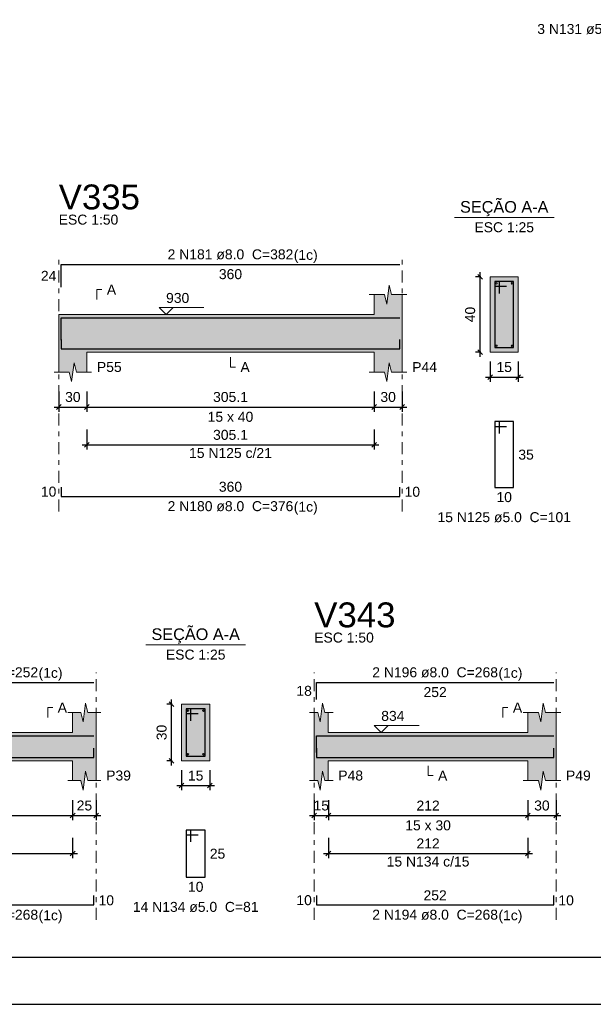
# Model space of a CAD drawing. Header units: millimetres. Extents: x 0 to 119, y 0 to 84.
# Tile 5 of 30: x 32 to 44, y 0 to 21. Entities that reach past the tile are written whole.
import ezdxf

# ---------------------------------------------------------------- set-up
doc = ezdxf.new("R2010")
doc.units = ezdxf.units.MM
doc.header["$MEASUREMENT"] = 0
doc.linetypes.add('DASHDOT', pattern=[2.54, 1.27, -0.635, 0, -0.635])
doc.linetypes.add('NULL', pattern=[0])
doc.layers.get('0').update_dxf_attribs({"lineweight": 18})
for name, color, linetype, lineweight in [('Descrição da armadura', 7, 'Continuous', 0), ('DT-Barras na forma', 2, 'Continuous', 30), ('DT-Barras no corte', 5, 'Continuous', 5), ('DT-Barras rebatidas', 2, 'Continuous', 30), ('DT-Cotas', 9, 'Continuous', 5), ('DT-Forma', 5, 'Continuous', 5), ('DT-Hachura forma vigas', 254, 'Continuous', 5), ('DT-Hachura seção vigas', 254, 'Continuous', 5), ('DT-Pontilhado', 9, 'DASHDOT', 5), ('DT-Textos', 7, 'Continuous', 5), ('DT-Título', 3, 'Continuous', 20), ('Textos armaduras', 7, 'Continuous', 0)]:
    doc.layers.add(name, color=color, linetype=linetype, lineweight=lineweight)
doc.layers.add('SEDUC_MARF', color=1, linetype='Continuous')
doc.layers.add('SEDUC_MARGG', color=7, linetype='Continuous')
doc.styles.add('Arial', font='txt')
doc.dimstyles.new('UM_25.000000', dxfattribs={"dimtxt": 0.18, "dimasz": 0.1, "dimexe": 0.1, "dimexo": 0.2, "dimgap": 0, "dimtad": 1, "dimtih": 1, "dimtoh": 1, "dimdec": 1, "dimlfac": 25, "dimzin": 0, "dimdsep": 46, "dimtxsty": 'Standard', "dimcen": 0.09, "dimdle": 0.1, "dimadec": 1, "dimazin": 2, "dimtfac": 1, "dimtdec": 4, "dimtofl": 0, "dimtmove": 0, "dimatfit": 3, "dimfxl": 1, "dimtolj": 1, "dimarcsym": 0})
doc.dimstyles.new('UM_50.000000', dxfattribs={"dimtxt": 0.18, "dimasz": 0.1, "dimexe": 0.1, "dimexo": 0.2, "dimgap": 0, "dimtad": 1, "dimtih": 1, "dimtoh": 1, "dimdec": 1, "dimlfac": 50, "dimzin": 0, "dimdsep": 46, "dimtxsty": 'Standard', "dimcen": 0.09, "dimdle": 0.1, "dimadec": 1, "dimazin": 2, "dimtfac": 1, "dimtdec": 4, "dimtofl": 0, "dimtmove": 0, "dimatfit": 3, "dimfxl": 1, "dimtolj": 1, "dimarcsym": 0})

# ---------------------------------------------------------------- blocks, each defined once
blk = doc.blocks.new('_Oblique')
at = {"color": 0, "linetype": 'ByBlock', "lineweight": -2}
blk.add_line((-0.5, -0.5), (0.5, 0.5), dxfattribs=at)
blk = doc.blocks.new('*D314')
at = {"layer": 'Defpoints', "color": 0}
for p in [(32.749, 13.225), (33.349, 13.225), (33.349, 12.695)]:
    blk.add_point(p, dxfattribs=at)
at = {"layer": 'DT-Cotas', "color": 0, "lineweight": -2}
for p, q in [((32.749, 13.025), (32.749, 12.595)), ((33.349, 13.025), (33.349, 12.595)), ((32.649, 12.695), (33.449, 12.695))]:
    blk.add_line(p, q, dxfattribs=at)
at = {"layer": 'DT-Cotas', "color": 0, "lineweight": -2, "xscale": 0.1, "yscale": 0.1, "zscale": 0.1, "rotation": 180}
blk.add_blockref('_Oblique', (32.749, 12.695), dxfattribs=at)
at = {"layer": 'DT-Cotas', "color": 0, "lineweight": -2, "xscale": 0.1, "yscale": 0.1, "zscale": 0.1}
blk.add_blockref('_Oblique', (33.349, 12.695), dxfattribs=at)
at = {"layer": 'DT-Cotas', "color": 7, "insert": (33.049, 12.907), "char_height": 0.2118, "attachment_point": 5, "rotation": 0.0057, "style": 'Arial'}
blk.add_mtext('\\A1;30', dxfattribs=at)
blk = doc.blocks.new('*D315')
at = {"layer": 'Defpoints', "color": 0}
for p in [(33.349, 13.225), (39.451, 13.225), (39.451, 12.695)]:
    blk.add_point(p, dxfattribs=at)
at = {"layer": 'DT-Cotas', "color": 0, "lineweight": -2}
for p, q in [((33.349, 13.025), (33.349, 12.595)), ((39.451, 13.025), (39.451, 12.595)), ((33.249, 12.695), (39.551, 12.695))]:
    blk.add_line(p, q, dxfattribs=at)
at = {"layer": 'DT-Cotas', "color": 0, "lineweight": -2, "xscale": 0.1, "yscale": 0.1, "zscale": 0.1, "rotation": 180}
blk.add_blockref('_Oblique', (33.349, 12.695), dxfattribs=at)
at = {"layer": 'DT-Cotas', "color": 0, "lineweight": -2, "xscale": 0.1, "yscale": 0.1, "zscale": 0.1}
blk.add_blockref('_Oblique', (39.451, 12.695), dxfattribs=at)
at = {"layer": 'DT-Cotas', "color": 7, "insert": (36.4, 12.907), "char_height": 0.2118, "attachment_point": 5, "style": 'Arial'}
blk.add_mtext('\\A1;305.1', dxfattribs=at)
blk = doc.blocks.new('*D316')
at = {"layer": 'Defpoints', "color": 0}
for p in [(39.451, 13.225), (40.051, 13.225), (40.051, 12.695)]:
    blk.add_point(p, dxfattribs=at)
at = {"layer": 'DT-Cotas', "color": 0, "lineweight": -2}
for p, q in [((39.451, 13.025), (39.451, 12.595)), ((40.051, 13.025), (40.051, 12.595)), ((39.351, 12.695), (40.151, 12.695))]:
    blk.add_line(p, q, dxfattribs=at)
at = {"layer": 'DT-Cotas', "color": 0, "lineweight": -2, "xscale": 0.1, "yscale": 0.1, "zscale": 0.1, "rotation": 180}
blk.add_blockref('_Oblique', (39.451, 12.695), dxfattribs=at)
at = {"layer": 'DT-Cotas', "color": 0, "lineweight": -2, "xscale": 0.1, "yscale": 0.1, "zscale": 0.1}
blk.add_blockref('_Oblique', (40.051, 12.695), dxfattribs=at)
at = {"layer": 'DT-Cotas', "color": 7, "insert": (39.751, 12.907), "char_height": 0.2118, "attachment_point": 5, "rotation": 0.0057, "style": 'Arial'}
blk.add_mtext('\\A1;30', dxfattribs=at)
blk = doc.blocks.new('*D317')
at = {"layer": 'Defpoints', "color": 0}
for p in [(41.707, 15.46), (41.918, 15.46), (41.918, 13.86)]:
    blk.add_point(p, dxfattribs=at)
at = {"layer": 'DT-Cotas', "color": 0, "lineweight": -2}
for p, q in [((41.707, 13.76), (41.707, 15.56)), ((41.718, 15.46), (41.607, 15.46)), ((41.718, 13.86), (41.607, 13.86))]:
    blk.add_line(p, q, dxfattribs=at)
at = {"layer": 'DT-Cotas', "color": 0, "lineweight": -2, "xscale": 0.1, "yscale": 0.1, "zscale": 0.1}
for p, rotation in [((41.707, 15.46), 90), ((41.707, 13.86), 270)]:
    blk.add_blockref('_Oblique', p, dxfattribs=dict(at, rotation=rotation))
at = {"layer": 'DT-Cotas', "color": 7, "insert": (41.495, 14.66), "char_height": 0.2118, "attachment_point": 5, "rotation": 90, "style": 'Arial'}
blk.add_mtext('\\A1;40', dxfattribs=at)
blk = doc.blocks.new('*D318')
at = {"layer": 'Defpoints', "color": 0}
for p in [(41.918, 13.86), (42.518, 13.86), (42.518, 13.331)]:
    blk.add_point(p, dxfattribs=at)
at = {"layer": 'DT-Cotas', "color": 0, "lineweight": -2}
for p, q in [((41.918, 13.66), (41.918, 13.231)), ((42.518, 13.66), (42.518, 13.231)), ((41.818, 13.331), (42.618, 13.331))]:
    blk.add_line(p, q, dxfattribs=at)
at = {"layer": 'DT-Cotas', "color": 0, "lineweight": -2, "xscale": 0.1, "yscale": 0.1, "zscale": 0.1, "rotation": 180}
blk.add_blockref('_Oblique', (41.918, 13.331), dxfattribs=at)
at = {"layer": 'DT-Cotas', "color": 0, "lineweight": -2, "xscale": 0.1, "yscale": 0.1, "zscale": 0.1}
blk.add_blockref('_Oblique', (42.518, 13.331), dxfattribs=at)
at = {"layer": 'DT-Cotas', "color": 7, "insert": (42.218, 13.543), "char_height": 0.2118, "attachment_point": 5, "rotation": 0.0057, "style": 'Arial'}
blk.add_mtext('\\A1;15', dxfattribs=at)
blk = doc.blocks.new('*D319')
at = {"layer": 'Defpoints', "color": 0}
for p in [(33.349, 12.42), (39.451, 12.42), (39.451, 11.891)]:
    blk.add_point(p, dxfattribs=at)
at = {"layer": 'DT-Cotas', "color": 0, "lineweight": -2}
for p, q in [((33.349, 12.22), (33.349, 11.791)), ((39.451, 12.22), (39.451, 11.791)), ((33.249, 11.891), (39.551, 11.891))]:
    blk.add_line(p, q, dxfattribs=at)
at = {"layer": 'DT-Cotas', "color": 0, "lineweight": -2, "xscale": 0.1, "yscale": 0.1, "zscale": 0.1, "rotation": 180}
blk.add_blockref('_Oblique', (33.349, 11.891), dxfattribs=at)
at = {"layer": 'DT-Cotas', "color": 0, "lineweight": -2, "xscale": 0.1, "yscale": 0.1, "zscale": 0.1}
blk.add_blockref('_Oblique', (39.451, 11.891), dxfattribs=at)
at = {"layer": 'DT-Cotas', "color": 7, "insert": (36.4, 12.102), "char_height": 0.2118, "attachment_point": 5, "style": 'Arial'}
blk.add_mtext('\\A1;305.1', dxfattribs=at)
blk = doc.blocks.new('*D355')
at = {"layer": 'Defpoints', "color": 0}
for p in [(28.905, 4.542), (33.045, 4.542), (33.045, 4.012)]:
    blk.add_point(p, dxfattribs=at)
at = {"layer": 'DT-Cotas', "color": 0, "lineweight": -2}
for p, q in [((28.905, 4.342), (28.905, 3.912)), ((33.045, 4.342), (33.045, 3.912)), ((28.805, 4.012), (33.145, 4.012))]:
    blk.add_line(p, q, dxfattribs=at)
at = {"layer": 'DT-Cotas', "color": 0, "lineweight": -2, "xscale": 0.1, "yscale": 0.1, "zscale": 0.1, "rotation": 180}
blk.add_blockref('_Oblique', (28.905, 4.012), dxfattribs=at)
at = {"layer": 'DT-Cotas', "color": 0, "lineweight": -2, "xscale": 0.1, "yscale": 0.1, "zscale": 0.1}
blk.add_blockref('_Oblique', (33.045, 4.012), dxfattribs=at)
at = {"layer": 'DT-Cotas', "color": 7, "insert": (30.975, 4.224), "char_height": 0.2118, "attachment_point": 5, "style": 'Arial'}
blk.add_mtext('\\A1;207', dxfattribs=at)
blk = doc.blocks.new('*D356')
at = {"layer": 'Defpoints', "color": 0}
for p in [(33.045, 4.542), (33.545, 4.542), (33.545, 4.012)]:
    blk.add_point(p, dxfattribs=at)
at = {"layer": 'DT-Cotas', "color": 0, "lineweight": -2}
for p, q in [((33.045, 4.342), (33.045, 3.912)), ((33.545, 4.342), (33.545, 3.912)), ((32.945, 4.012), (33.645, 4.012))]:
    blk.add_line(p, q, dxfattribs=at)
at = {"layer": 'DT-Cotas', "color": 0, "lineweight": -2, "xscale": 0.1, "yscale": 0.1, "zscale": 0.1, "rotation": 180}
blk.add_blockref('_Oblique', (33.045, 4.012), dxfattribs=at)
at = {"layer": 'DT-Cotas', "color": 0, "lineweight": -2, "xscale": 0.1, "yscale": 0.1, "zscale": 0.1}
blk.add_blockref('_Oblique', (33.545, 4.012), dxfattribs=at)
at = {"layer": 'DT-Cotas', "color": 7, "insert": (33.295, 4.224), "char_height": 0.2118, "attachment_point": 5, "rotation": 0.0057, "style": 'Arial'}
blk.add_mtext('\\A1;25', dxfattribs=at)
blk = doc.blocks.new('*D357')
at = {"layer": 'Defpoints', "color": 0}
for p in [(35.148, 6.377), (35.36, 6.377), (35.36, 5.177)]:
    blk.add_point(p, dxfattribs=at)
at = {"layer": 'DT-Cotas', "color": 0, "lineweight": -2}
for p, q in [((35.16, 6.377), (35.048, 6.377)), ((35.148, 5.077), (35.148, 6.477)), ((35.16, 5.177), (35.048, 5.177))]:
    blk.add_line(p, q, dxfattribs=at)
at = {"layer": 'DT-Cotas', "color": 0, "lineweight": -2, "xscale": 0.1, "yscale": 0.1, "zscale": 0.1}
for p, rotation in [((35.148, 6.377), 90), ((35.148, 5.177), 270)]:
    blk.add_blockref('_Oblique', p, dxfattribs=dict(at, rotation=rotation))
at = {"layer": 'DT-Cotas', "color": 7, "insert": (34.937, 5.777), "char_height": 0.2118, "attachment_point": 5, "rotation": 90, "style": 'Arial'}
blk.add_mtext('\\A1;30', dxfattribs=at)
blk = doc.blocks.new('*D358')
at = {"layer": 'Defpoints', "color": 0}
for p in [(35.36, 5.177), (35.96, 5.177), (35.96, 4.648)]:
    blk.add_point(p, dxfattribs=at)
at = {"layer": 'DT-Cotas', "color": 0, "lineweight": -2}
for p, q in [((35.36, 4.977), (35.36, 4.548)), ((35.96, 4.977), (35.96, 4.548)), ((35.26, 4.648), (36.06, 4.648))]:
    blk.add_line(p, q, dxfattribs=at)
at = {"layer": 'DT-Cotas', "color": 0, "lineweight": -2, "xscale": 0.1, "yscale": 0.1, "zscale": 0.1, "rotation": 180}
blk.add_blockref('_Oblique', (35.36, 4.648), dxfattribs=at)
at = {"layer": 'DT-Cotas', "color": 0, "lineweight": -2, "xscale": 0.1, "yscale": 0.1, "zscale": 0.1}
blk.add_blockref('_Oblique', (35.96, 4.648), dxfattribs=at)
at = {"layer": 'DT-Cotas', "color": 7, "insert": (35.66, 4.86), "char_height": 0.2118, "attachment_point": 5, "rotation": 0.0057, "style": 'Arial'}
blk.add_mtext('\\A1;15', dxfattribs=at)
blk = doc.blocks.new('*D359')
at = {"layer": 'Defpoints', "color": 0}
for p in [(28.905, 3.737), (33.045, 3.737), (33.045, 3.208)]:
    blk.add_point(p, dxfattribs=at)
at = {"layer": 'DT-Cotas', "color": 0, "lineweight": -2}
for p, q in [((28.905, 3.537), (28.905, 3.108)), ((33.045, 3.537), (33.045, 3.108)), ((28.805, 3.208), (33.145, 3.208))]:
    blk.add_line(p, q, dxfattribs=at)
at = {"layer": 'DT-Cotas', "color": 0, "lineweight": -2, "xscale": 0.1, "yscale": 0.1, "zscale": 0.1, "rotation": 180}
blk.add_blockref('_Oblique', (28.905, 3.208), dxfattribs=at)
at = {"layer": 'DT-Cotas', "color": 0, "lineweight": -2, "xscale": 0.1, "yscale": 0.1, "zscale": 0.1}
blk.add_blockref('_Oblique', (33.045, 3.208), dxfattribs=at)
at = {"layer": 'DT-Cotas', "color": 7, "insert": (30.975, 3.419), "char_height": 0.2118, "attachment_point": 5, "style": 'Arial'}
blk.add_mtext('\\A1;207', dxfattribs=at)
blk = doc.blocks.new('*D360')
at = {"layer": 'Defpoints', "color": 0}
for p in [(38.18, 4.542), (38.48, 4.542), (38.48, 4.012)]:
    blk.add_point(p, dxfattribs=at)
at = {"layer": 'DT-Cotas', "color": 0, "lineweight": -2}
for p, q in [((38.18, 4.342), (38.18, 3.912)), ((38.48, 4.342), (38.48, 3.912)), ((38.08, 4.012), (38.58, 4.012))]:
    blk.add_line(p, q, dxfattribs=at)
at = {"layer": 'DT-Cotas', "color": 0, "lineweight": -2, "xscale": 0.1, "yscale": 0.1, "zscale": 0.1, "rotation": 180}
blk.add_blockref('_Oblique', (38.18, 4.012), dxfattribs=at)
at = {"layer": 'DT-Cotas', "color": 0, "lineweight": -2, "xscale": 0.1, "yscale": 0.1, "zscale": 0.1}
blk.add_blockref('_Oblique', (38.48, 4.012), dxfattribs=at)
at = {"layer": 'DT-Cotas', "color": 7, "insert": (38.33, 4.224), "char_height": 0.2118, "attachment_point": 5, "style": 'Arial'}
blk.add_mtext('\\A1;15', dxfattribs=at)
blk = doc.blocks.new('*D361')
at = {"layer": 'Defpoints', "color": 0}
for p in [(38.48, 4.542), (42.72, 4.542), (42.72, 4.012)]:
    blk.add_point(p, dxfattribs=at)
at = {"layer": 'DT-Cotas', "color": 0, "lineweight": -2}
for p, q in [((38.48, 4.342), (38.48, 3.912)), ((42.72, 4.342), (42.72, 3.912)), ((38.38, 4.012), (42.82, 4.012))]:
    blk.add_line(p, q, dxfattribs=at)
at = {"layer": 'DT-Cotas', "color": 0, "lineweight": -2, "xscale": 0.1, "yscale": 0.1, "zscale": 0.1, "rotation": 180}
blk.add_blockref('_Oblique', (38.48, 4.012), dxfattribs=at)
at = {"layer": 'DT-Cotas', "color": 0, "lineweight": -2, "xscale": 0.1, "yscale": 0.1, "zscale": 0.1}
blk.add_blockref('_Oblique', (42.72, 4.012), dxfattribs=at)
at = {"layer": 'DT-Cotas', "color": 7, "insert": (40.6, 4.224), "char_height": 0.2118, "attachment_point": 5, "style": 'Arial'}
blk.add_mtext('\\A1;212', dxfattribs=at)
blk = doc.blocks.new('*D362')
at = {"layer": 'Defpoints', "color": 0}
for p in [(42.72, 4.542), (43.32, 4.542), (43.32, 4.012)]:
    blk.add_point(p, dxfattribs=at)
at = {"layer": 'DT-Cotas', "color": 0, "lineweight": -2}
for p, q in [((42.72, 4.342), (42.72, 3.912)), ((43.32, 4.342), (43.32, 3.912)), ((42.62, 4.012), (43.42, 4.012))]:
    blk.add_line(p, q, dxfattribs=at)
at = {"layer": 'DT-Cotas', "color": 0, "lineweight": -2, "xscale": 0.1, "yscale": 0.1, "zscale": 0.1, "rotation": 180}
blk.add_blockref('_Oblique', (42.72, 4.012), dxfattribs=at)
at = {"layer": 'DT-Cotas', "color": 0, "lineweight": -2, "xscale": 0.1, "yscale": 0.1, "zscale": 0.1}
blk.add_blockref('_Oblique', (43.32, 4.012), dxfattribs=at)
at = {"layer": 'DT-Cotas', "color": 7, "insert": (43.02, 4.224), "char_height": 0.2118, "attachment_point": 5, "rotation": 0.0057, "style": 'Arial'}
blk.add_mtext('\\A1;30', dxfattribs=at)
blk = doc.blocks.new('*D365')
at = {"layer": 'Defpoints', "color": 0}
for p in [(38.48, 3.737), (42.72, 3.737), (42.72, 3.208)]:
    blk.add_point(p, dxfattribs=at)
at = {"layer": 'DT-Cotas', "color": 0, "lineweight": -2}
for p, q in [((38.48, 3.537), (38.48, 3.108)), ((42.72, 3.537), (42.72, 3.108)), ((38.38, 3.208), (42.82, 3.208))]:
    blk.add_line(p, q, dxfattribs=at)
at = {"layer": 'DT-Cotas', "color": 0, "lineweight": -2, "xscale": 0.1, "yscale": 0.1, "zscale": 0.1, "rotation": 180}
blk.add_blockref('_Oblique', (38.48, 3.208), dxfattribs=at)
at = {"layer": 'DT-Cotas', "color": 0, "lineweight": -2, "xscale": 0.1, "yscale": 0.1, "zscale": 0.1}
blk.add_blockref('_Oblique', (42.72, 3.208), dxfattribs=at)
at = {"layer": 'DT-Cotas', "color": 7, "insert": (40.6, 3.419), "char_height": 0.2118, "attachment_point": 5, "style": 'Arial'}
blk.add_mtext('\\A1;212', dxfattribs=at)

msp = doc.modelspace()

# ---------------------------------------------------------------- hatches: boundary and pattern name
at = {"layer": 'DT-Hachura forma vigas', "linetype": 'Continuous'}
for points in [[(40.0508, 13.4367), (40.0508, 13.8603), (40.0508, 14.6603), (40.0508, 15.0839), (39.8258, 15.0839), (39.7758, 15.2839), (39.7258, 14.8839), (39.6758, 15.0839), (39.4508, 15.0839), (39.4508, 14.6603), (33.3486, 14.6603), (32.7486, 14.6603), (32.7486, 13.8603), (32.7486, 13.4367), (32.9736, 13.4367), (33.0236, 13.2367), (33.0736, 13.6367), (33.1236, 13.4367), (33.3486, 13.4367), (33.3486, 13.8603), (39.4508, 13.8603), (39.4508, 13.4367), (39.6758, 13.4367), (39.7258, 13.2367), (39.7758, 13.6367), (39.8258, 13.4367), (40.0508, 13.4367)], [(33.5452, 4.7537), (33.5452, 5.1773), (33.5452, 5.7773), (33.5452, 6.2009), (33.3702, 6.2009), (33.3202, 6.4009), (33.2702, 6.0009), (33.2202, 6.2009), (33.0452, 6.2009), (33.0452, 5.7773), (28.9052, 5.7773), (28.9052, 6.2009), (28.7302, 6.2009), (28.6802, 6.4009), (28.6302, 6.0009), (28.5802, 6.2009), (28.4052, 6.2009), (28.4052, 5.7773), (28.4052, 5.1773), (28.4052, 4.7537), (28.5802, 4.7537), (28.6302, 4.5537), (28.6802, 4.9537), (28.7302, 4.7537), (28.9052, 4.7537), (28.9052, 5.1773), (33.0452, 5.1773), (33.0452, 4.7537), (33.2202, 4.7537), (33.2702, 4.5537), (33.3202, 4.9537), (33.3702, 4.7537), (33.5452, 4.7537)], [(43.3202, 4.7537), (43.3202, 5.1773), (43.3202, 5.7773), (43.3202, 6.2009), (43.0952, 6.2009), (43.0452, 6.4009), (42.9952, 6.0009), (42.9452, 6.2009), (42.7202, 6.2009), (42.7202, 5.7773), (38.4798, 5.7773), (38.4798, 6.2009), (38.4048, 6.2009), (38.3548, 6.4009), (38.3048, 6.0009), (38.2548, 6.2009), (38.1798, 6.2009), (38.1798, 5.7773), (38.1798, 5.1773), (38.1798, 4.7537), (38.2548, 4.7537), (38.3048, 4.5537), (38.3548, 4.9537), (38.4048, 4.7537), (38.4798, 4.7537), (38.4798, 5.1773), (42.7202, 5.1773), (42.7202, 4.7537), (42.9452, 4.7537), (42.9952, 4.5537), (43.0452, 4.9537), (43.0952, 4.7537), (43.3202, 4.7537)]]:
    msp.add_hatch(color=254, dxfattribs=at).paths.add_polyline_path(points)
at = {"layer": 'DT-Hachura seção vigas', "linetype": 'Continuous'}
for points in [[(41.9184, 13.8603), (41.9184, 13.8603), (42.5184, 13.8603), (42.5184, 15.4603), (41.9184, 15.4603), (41.9184, 13.8603)], [(35.3603, 5.1773), (35.3603, 5.1773), (35.9603, 5.1773), (35.9603, 6.3773), (35.3603, 6.3773), (35.3603, 5.1773)]]:
    msp.add_hatch(color=254, dxfattribs=at).paths.add_polyline_path(points)

# ---------------------------------------------------------------- linework, layer by layer
at = {"layer": 'DT-Barras na forma'}
for p, q in [((42.1184, 15.3603), (42.0184, 15.3603)), ((42.0184, 15.3603), (42.0184, 13.9603)), ((42.4184, 15.3603), (42.0184, 15.3603)), ((42.0184, 15.3603), (42.0184, 15.2603)), ((42.1184, 15.1103), (42.1184, 15.3603)), ((42.4184, 13.9603), (42.4184, 15.3603)), ((42.0184, 15.2603), (42.2684, 15.2603)), ((42.0184, 13.9603), (42.4184, 13.9603)), ((35.5603, 6.2773), (35.4603, 6.2773)), ((35.4603, 6.2773), (35.4603, 5.2773)), ((35.8603, 6.2773), (35.4603, 6.2773)), ((35.4603, 6.2773), (35.4603, 6.1773)), ((35.4603, 6.1773), (35.7103, 6.1773)), ((35.5603, 6.0273), (35.5603, 6.2773)), ((35.8603, 5.2773), (35.8603, 6.2773)), ((35.4603, 5.2773), (35.8603, 5.2773))]:
    msp.add_line(p, q, dxfattribs=at)
for points in [[(32.7986, 14.1145), (32.7986, 14.5923), (40.0008, 14.5923)], [(32.7986, 14.1283), (32.7986, 13.9283), (40.0008, 13.9283), (40.0008, 14.1283)], [(28.4552, 5.7093), (33.4952, 5.7093)], [(38.2298, 5.351), (38.2298, 5.7093), (43.2702, 5.7093)], [(28.4552, 5.4453), (28.4552, 5.2453), (33.4952, 5.2453), (33.4952, 5.4453)], [(38.2298, 5.4453), (38.2298, 5.2453), (43.2702, 5.2453), (43.2702, 5.4453)]]:
    msp.add_lwpolyline(points, dxfattribs=at)
at = {"layer": 'DT-Barras no corte'}
for centre in [(42.0544, 15.3243), (42.3824, 15.3243), (42.0544, 13.9963), (42.3824, 13.9963), (35.4963, 6.2413), (35.8243, 6.2413), (35.4963, 5.3133), (35.8243, 5.3133)]:
    msp.add_circle(centre, 0.016, dxfattribs=at)
at = {"layer": 'DT-Barras rebatidas'}
for points in [[(32.7986, 15.2441), (32.7986, 15.7219), (40.0008, 15.7219)], [(42.1184, 12.1336), (42.1184, 12.3836), (42.0184, 12.3836), (42.0184, 10.9836), (42.4184, 10.9836), (42.4184, 12.3836), (42.0184, 12.3836), (42.0184, 12.2836), (42.2684, 12.2836)], [(32.7986, 10.9937), (32.7986, 10.7937), (40.0008, 10.7937), (40.0008, 10.9937)], [(28.4552, 6.8389), (33.4952, 6.8389)], [(38.2298, 6.4806), (38.2298, 6.8389), (43.2702, 6.8389)], [(35.5603, 3.4506), (35.5603, 3.7006), (35.4603, 3.7006), (35.4603, 2.7006), (35.8603, 2.7006), (35.8603, 3.7006), (35.4603, 3.7006), (35.4603, 3.6006), (35.7103, 3.6006)], [(28.4552, 2.3107), (28.4552, 2.1107), (33.4952, 2.1107), (33.4952, 2.3107)], [(38.2298, 2.3107), (38.2298, 2.1107), (43.2702, 2.1107), (43.2702, 2.3107)]]:
    msp.add_lwpolyline(points, dxfattribs=at)
at = {"layer": 'DT-Forma'}
for p, q in [((39.7258, 14.8839), (39.7758, 15.2839)), ((39.7758, 15.2839), (39.8258, 15.0839)), ((42.5184, 15.4603), (41.9184, 15.4603)), ((41.9184, 15.4603), (41.9184, 13.8603)), ((42.5184, 13.8603), (42.5184, 15.4603)), ((39.3508, 15.0839), (39.6758, 15.0839)), ((39.4508, 14.6603), (39.4508, 15.0839)), ((39.6758, 15.0839), (39.7258, 14.8839)), ((39.8258, 15.0839), (40.1508, 15.0839)), ((40.0508, 15.0839), (40.0508, 14.6603)), ((32.7486, 14.6603), (33.3486, 14.6603)), ((33.3486, 14.6603), (39.4508, 14.6603)), ((32.7486, 13.8603), (32.7486, 13.4367)), ((33.3486, 13.4367), (33.3486, 13.8603)), ((33.3486, 13.8603), (39.4508, 13.8603)), ((39.4508, 13.8603), (39.4508, 13.4367)), ((40.0508, 13.4367), (40.0508, 13.8603)), ((41.9184, 13.8603), (42.5184, 13.8603)), ((33.0236, 13.2367), (33.0736, 13.6367)), ((33.0736, 13.6367), (33.1236, 13.4367)), ((39.7258, 13.2367), (39.7758, 13.6367)), ((39.7758, 13.6367), (39.8258, 13.4367)), ((32.6486, 13.4367), (32.9736, 13.4367)), ((32.9736, 13.4367), (33.0236, 13.2367)), ((33.1236, 13.4367), (33.4486, 13.4367)), ((39.3508, 13.4367), (39.6758, 13.4367)), ((39.6758, 13.4367), (39.7258, 13.2367)), ((39.8258, 13.4367), (40.1508, 13.4367)), ((33.2702, 6.0009), (33.3202, 6.4009)), ((33.3202, 6.4009), (33.3702, 6.2009)), ((35.9603, 6.3773), (35.3603, 6.3773)), ((35.3603, 6.3773), (35.3603, 5.1773)), ((35.9603, 5.1773), (35.9603, 6.3773)), ((38.3048, 6.0009), (38.3548, 6.4009)), ((38.3548, 6.4009), (38.4048, 6.2009)), ((42.9952, 6.0009), (43.0452, 6.4009)), ((43.0452, 6.4009), (43.0952, 6.2009)), ((32.9452, 6.2009), (33.2202, 6.2009)), ((33.0452, 5.7773), (33.0452, 6.2009)), ((33.2202, 6.2009), (33.2702, 6.0009)), ((33.3702, 6.2009), (33.6452, 6.2009)), ((33.5452, 6.2009), (33.5452, 5.7773)), ((38.0798, 6.2009), (38.2548, 6.2009)), ((38.1798, 5.7773), (38.1798, 6.2009)), ((38.2548, 6.2009), (38.3048, 6.0009)), ((38.4048, 6.2009), (38.5798, 6.2009)), ((38.4798, 6.2009), (38.4798, 5.7773)), ((42.6202, 6.2009), (42.9452, 6.2009)), ((42.7202, 5.7773), (42.7202, 6.2009)), ((42.9452, 6.2009), (42.9952, 6.0009)), ((43.0952, 6.2009), (43.4202, 6.2009)), ((43.3202, 6.2009), (43.3202, 5.7773)), ((28.9052, 5.7773), (33.0452, 5.7773)), ((38.4798, 5.7773), (42.7202, 5.7773)), ((28.9052, 5.1773), (33.0452, 5.1773)), ((33.0452, 5.1773), (33.0452, 4.7537)), ((33.5452, 4.7537), (33.5452, 5.1773)), ((35.3603, 5.1773), (35.9603, 5.1773)), ((38.1798, 5.1773), (38.1798, 4.7537)), ((38.4798, 4.7537), (38.4798, 5.1773)), ((38.4798, 5.1773), (42.7202, 5.1773)), ((42.7202, 5.1773), (42.7202, 4.7537)), ((43.3202, 4.7537), (43.3202, 5.1773)), ((33.2702, 4.5537), (33.3202, 4.9537)), ((33.3202, 4.9537), (33.3702, 4.7537)), ((38.3048, 4.5537), (38.3548, 4.9537)), ((38.3548, 4.9537), (38.4048, 4.7537)), ((42.9952, 4.5537), (43.0452, 4.9537)), ((43.0452, 4.9537), (43.0952, 4.7537)), ((32.9452, 4.7537), (33.2202, 4.7537)), ((33.2202, 4.7537), (33.2702, 4.5537)), ((33.3702, 4.7537), (33.6452, 4.7537)), ((38.0798, 4.7537), (38.2548, 4.7537)), ((38.2548, 4.7537), (38.3048, 4.5537)), ((38.4048, 4.7537), (38.5798, 4.7537)), ((42.6202, 4.7537), (42.9452, 4.7537)), ((42.9452, 4.7537), (42.9952, 4.5537)), ((43.0952, 4.7537), (43.4202, 4.7537))]:
    msp.add_line(p, q, dxfattribs=at)
at = {"layer": 'DT-Forma', "linetype": 'Continuous'}
for p, q in [((32.7486, 13.8603), (32.7486, 14.6603)), ((40.0508, 14.6603), (40.0508, 13.8603)), ((33.5452, 5.7773), (33.5452, 5.1773)), ((38.1798, 5.1773), (38.1798, 5.7773)), ((43.3202, 5.7773), (43.3202, 5.1773))]:
    msp.add_line(p, q, dxfattribs=at)
at = {"layer": 'DT-Pontilhado', "ltscale": 0.2}
for p, q in [((32.7486, 10.476), (32.7486, 15.9337)), ((40.0508, 10.476), (40.0508, 15.9337)), ((33.5452, 1.793), (33.5452, 7.0507)), ((38.1798, 1.793), (38.1798, 7.0507)), ((43.3202, 1.793), (43.3202, 7.0507))]:
    msp.add_line(p, q, dxfattribs=at)
at = {"layer": 'DT-Textos'}
for p, q in [((41.1594, 16.7252), (43.2774, 16.7252)), ((34.6013, 7.6422), (36.7193, 7.6422))]:
    msp.add_line(p, q, dxfattribs=at)
for points in [[(33.5604, 14.978), (33.5604, 15.1898), (33.6663, 15.1898)], [(35.1793, 14.8086), (35.031, 14.6603), (34.8827, 14.8086), (35.8358, 14.8086)], [(36.3997, 13.7544), (36.3997, 13.5426), (36.5056, 13.5426)], [(32.5157, 6.095), (32.5157, 6.3068), (32.6216, 6.3068)], [(42.1907, 6.095), (42.1907, 6.3068), (42.2966, 6.3068)], [(39.752, 5.9256), (39.6037, 5.7773), (39.4554, 5.9256), (40.4085, 5.9256)], [(40.6, 5.0714), (40.6, 4.8596), (40.7059, 4.8596)]]:
    msp.add_lwpolyline(points, dxfattribs=at)
at = {"layer": 'SEDUC_MARF'}
msp.add_lwpolyline([(118.9, 84.1), (0, 84.1), (0, 0), (118.9, 0)], close=True, dxfattribs=at)
at = {"layer": 'SEDUC_MARGG'}
msp.add_lwpolyline([(2.5, 1), (117.9, 1), (117.9, 83.1), (2.5, 83.1), (2.5, 1)], dxfattribs=at)

# ---------------------------------------------------------------- texts
at = {"layer": 'Descrição da armadura', "linetype": 'NULL', "char_height": 0.2118, "attachment_point": 8, "line_spacing_factor": 0.9, "style": 'Arial'}
for s, insert, width in [('3 N131 ø5.0 c/9  C=61', (44.4141, 20.6181), 5.851826), ('2 N181 ø8.0  C=382', (36.3998, 15.8282), 5.239541), ('15 N125 c/21', (36.3997, 11.6089), 3.450264), ('2 N180 ø8.0  C=376', (36.3998, 10.4762), 5.239541), ('15 N125 ø5.0  C=101', (42.2188, 10.2422), 5.562109), ('2 N195 ø8.0  C=252', (30.9753, 6.9452), 5.239541), ('2 N196 ø8.0  C=268', (40.75, 6.9452), 5.239541), ('15 N134 c/15', (40.6, 2.9259), 3.450264), ('14 N134 ø5.0  C=81', (35.6603, 1.9592), 5.239541), ('2 N194 ø8.0  C=268', (30.9753, 1.7932), 5.239541), ('2 N194 ø8.0  C=268', (40.75, 1.7932), 5.239541)]:
    msp.add_mtext(s, dxfattribs=dict(at, insert=insert, width=width))
at = {"layer": 'DT-Textos', "linetype": 'NULL', "line_spacing_factor": 0.798, "style": 'Arial'}
for s, insert, char_height, width, attachment_point in [('SEÇÃO A-A', (42.2188, 16.7493), 0.2471, 3.812061, 8), ('ESC 1:50', (32.7488, 16.5692), 0.2118, 2.482559, 7), ('ESC 1:25', (42.2188, 16.4072), 0.2118, 2.482559, 8), ('(1c)', (37.7448, 15.7583), 0.2118, 0.998857, 7), ('A', (33.7718, 15.0842), 0.2118, 0.386855, 7), ('930', (35.0308, 14.9042), 0.2118, 0.967705, 7), ('P55', (33.5608, 13.4372), 0.2118, 1.031992, 7), ('A', (36.6118, 13.4372), 0.2118, 0.386855, 7), ('P44', (40.2628, 13.4372), 0.2118, 1.031992, 7), ('15 x 40', (36.3998, 12.3782), 0.2118, 1.902559, 8), ('(1c)', (37.7448, 10.4063), 0.2118, 0.998857, 7), ('SEÇÃO A-A', (35.6603, 7.6663), 0.2471, 3.812061, 8), ('ESC 1:50', (38.18, 7.6862), 0.2118, 2.482559, 7), ('ESC 1:25', (35.6603, 7.3242), 0.2118, 2.482559, 8), ('(1c)', (32.3203, 6.8753), 0.2118, 0.998857, 7), ('(1c)', (42.096, 6.8753), 0.2118, 0.998857, 7), ('A', (32.7273, 6.2012), 0.2118, 0.386855, 7), ('834', (39.604, 6.0212), 0.2118, 0.967705, 7), ('A', (42.403, 6.2012), 0.2118, 0.386855, 7), ('P39', (33.7573, 4.7542), 0.2118, 1.031992, 7), ('P48', (38.692, 4.7542), 0.2118, 1.031992, 7), ('A', (40.812, 4.7542), 0.2118, 0.386855, 7), ('P49', (43.532, 4.7542), 0.2118, 1.031992, 7), ('15 x 30', (40.6, 3.6952), 0.2118, 1.902559, 8), ('(1c)', (32.3203, 1.7233), 0.2118, 0.998857, 7), ('(1c)', (42.096, 1.7233), 0.2118, 0.998857, 7)]:
    msp.add_mtext(s, dxfattribs=dict(at, insert=insert, char_height=char_height, width=width, attachment_point=attachment_point))
at = {"layer": 'DT-Título', "linetype": 'NULL', "char_height": 0.5295, "width": 3.456465, "attachment_point": 7, "line_spacing_factor": 0.798, "style": 'Arial'}
for s, insert in [('V335', (32.7488, 16.8871)), ('V343', (38.18, 8.0041))]:
    msp.add_mtext(s, dxfattribs=dict(at, insert=insert))
at = {"layer": 'Textos armaduras', "linetype": 'NULL', "char_height": 0.2118, "line_spacing_factor": 0.9, "style": 'Arial'}
for s, insert, width, attachment_point in [('24', (32.6986, 15.3771), 1.045137, 9), ('360', (36.3997, 15.6246), 1.367705, 2), ('35', (42.5184, 11.7895), 1.045137, 1), ('360', (36.3997, 10.891), 1.367705, 8), ('10', (32.6986, 10.7878), 1.045137, 9), ('10', (40.1008, 10.9996), 1.045137, 1), ('10', (42.2184, 10.8863), 1.045137, 2), ('18', (38.1298, 6.5539), 1.045137, 9), ('252', (40.75, 6.7416), 1.367705, 2), ('25', (35.9603, 3.3065), 1.045137, 1), ('10', (35.6603, 2.6033), 1.045137, 2), ('10', (33.5952, 2.3166), 1.045137, 1), ('10', (38.1298, 2.1048), 1.045137, 9), ('252', (40.75, 2.208), 1.367705, 8), ('10', (43.3702, 2.3166), 1.045137, 1)]:
    msp.add_mtext(s, dxfattribs=dict(at, insert=insert, width=width, attachment_point=attachment_point))

# ---------------------------------------------------------------- dimensions: what is measured, and where the dimension line sits
at = {"layer": 'DT-Cotas'}
for base, p1, p2, picture, middle in [((41.7066, 15.4603), (41.9184, 13.8603), (41.9184, 15.4603), '*D317', (41.4948, 14.6603)), ((35.1485, 6.3773), (35.3603, 5.1773), (35.3603, 6.3773), '*D357', (34.9367, 5.7773))]:
    dim = msp.add_linear_dim(base=base, p1=p1, p2=p2, angle=90, dimstyle='UM_25.000000', override={"dimtxt": 0.2118, "dimasz": 0.1, "dimexe": 0.1, "dimexo": 0.2, "dimtad": 1, "dimtih": 0, "dimtoh": 0, "dimdec": 1, "dimlfac": 25, "dimzin": 8, "dimtxsty": 'Arial', "dimblk": 'Oblique', "dimblk1": 'Oblique', "dimblk2": 'Oblique', "dimsah": 1, "dimdle": 0.1, "dimse1": 0, "dimse2": 0, "dimclrt": 7, "dimadec": 1, "dimazin": 3, "dimtmove": 2, "dimldrblk": 'Oblique'}, dxfattribs=at)
    dim.commit()
    dim.dimension.update_dxf_attribs({"geometry": picture, "text_midpoint": middle, "dimtype": 160, "text_rotation": 90})
for base, p1, p2, dimstyle, override, picture, middle in [((42.5184, 13.3308), (41.9184, 13.8603), (42.5184, 13.8603), 'UM_25.000000', {"dimtxt": 0.2118, "dimasz": 0.1, "dimexe": 0.1, "dimexo": 0.2, "dimtad": 1, "dimtih": 0, "dimtoh": 0, "dimdec": 1, "dimlfac": 25, "dimzin": 8, "dimtxsty": 'Arial', "dimblk": 'Oblique', "dimblk1": 'Oblique', "dimblk2": 'Oblique', "dimsah": 1, "dimdle": 0.1, "dimse1": 0, "dimse2": 0, "dimclrt": 7, "dimadec": 1, "dimazin": 3, "dimtmove": 2, "dimldrblk": 'Oblique'}, '*D318', (42.2184, 13.5426)), ((33.3486, 12.6954), (32.7486, 13.2249), (33.3486, 13.2249), 'UM_50.000000', {"dimtxt": 0.2118, "dimasz": 0.1, "dimexe": 0.1, "dimexo": 0.2, "dimtad": 1, "dimtih": 0, "dimtoh": 0, "dimdec": 1, "dimlfac": 50, "dimzin": 8, "dimtxsty": 'Arial', "dimblk": 'Oblique', "dimblk1": 'Oblique', "dimblk2": 'Oblique', "dimsah": 1, "dimdle": 0.1, "dimse1": 0, "dimse2": 0, "dimclrt": 7, "dimadec": 1, "dimazin": 3, "dimtmove": 2, "dimldrblk": 'Oblique'}, '*D314', (33.0486, 12.9072)), ((40.0508, 12.6954), (39.4508, 13.2249), (40.0508, 13.2249), 'UM_50.000000', {"dimtxt": 0.2118, "dimasz": 0.1, "dimexe": 0.1, "dimexo": 0.2, "dimtad": 1, "dimtih": 0, "dimtoh": 0, "dimdec": 1, "dimlfac": 50, "dimzin": 8, "dimtxsty": 'Arial', "dimblk": 'Oblique', "dimblk1": 'Oblique', "dimblk2": 'Oblique', "dimsah": 1, "dimdle": 0.1, "dimse1": 0, "dimse2": 0, "dimclrt": 7, "dimadec": 1, "dimazin": 3, "dimtmove": 2, "dimldrblk": 'Oblique'}, '*D316', (39.7508, 12.9072)), ((35.9603, 4.6478), (35.3603, 5.1773), (35.9603, 5.1773), 'UM_25.000000', {"dimtxt": 0.2118, "dimasz": 0.1, "dimexe": 0.1, "dimexo": 0.2, "dimtad": 1, "dimtih": 0, "dimtoh": 0, "dimdec": 1, "dimlfac": 25, "dimzin": 8, "dimtxsty": 'Arial', "dimblk": 'Oblique', "dimblk1": 'Oblique', "dimblk2": 'Oblique', "dimsah": 1, "dimdle": 0.1, "dimse1": 0, "dimse2": 0, "dimclrt": 7, "dimadec": 1, "dimazin": 3, "dimtmove": 2, "dimldrblk": 'Oblique'}, '*D358', (35.6603, 4.8596)), ((33.5452, 4.0124), (33.0452, 4.5419), (33.5452, 4.5419), 'UM_50.000000', {"dimtxt": 0.2118, "dimasz": 0.1, "dimexe": 0.1, "dimexo": 0.2, "dimtad": 1, "dimtih": 0, "dimtoh": 0, "dimdec": 1, "dimlfac": 50, "dimzin": 8, "dimtxsty": 'Arial', "dimblk": 'Oblique', "dimblk1": 'Oblique', "dimblk2": 'Oblique', "dimsah": 1, "dimdle": 0.1, "dimse1": 0, "dimse2": 0, "dimclrt": 7, "dimadec": 1, "dimazin": 3, "dimtmove": 2, "dimldrblk": 'Oblique'}, '*D356', (33.2952, 4.2242)), ((43.3202, 4.0124), (42.7202, 4.5419), (43.3202, 4.5419), 'UM_50.000000', {"dimtxt": 0.2118, "dimasz": 0.1, "dimexe": 0.1, "dimexo": 0.2, "dimtad": 1, "dimtih": 0, "dimtoh": 0, "dimdec": 1, "dimlfac": 50, "dimzin": 8, "dimtxsty": 'Arial', "dimblk": 'Oblique', "dimblk1": 'Oblique', "dimblk2": 'Oblique', "dimsah": 1, "dimdle": 0.1, "dimse1": 0, "dimse2": 0, "dimclrt": 7, "dimadec": 1, "dimazin": 3, "dimtmove": 2, "dimldrblk": 'Oblique'}, '*D362', (43.0202, 4.2242))]:
    dim = msp.add_linear_dim(base=base, p1=p1, p2=p2, dimstyle=dimstyle, override=override, dxfattribs=at)
    dim.commit()
    dim.dimension.update_dxf_attribs({"geometry": picture, "text_midpoint": middle, "dimtype": 160, "text_rotation": 0.00573})
for base, p1, p2, picture, middle in [((39.4508, 12.6954), (33.3486, 13.2249), (39.4508, 13.2249), '*D315', (36.3997, 12.9072)), ((39.4508, 11.8906), (33.3486, 12.4201), (39.4508, 12.4201), '*D319', (36.3997, 12.1024)), ((33.0452, 4.0124), (28.9052, 4.5419), (33.0452, 4.5419), '*D355', (30.9752, 4.2242)), ((38.4798, 4.0124), (38.1798, 4.5419), (38.4798, 4.5419), '*D360', (38.3298, 4.2242)), ((42.7202, 4.0124), (38.4798, 4.5419), (42.7202, 4.5419), '*D361', (40.6, 4.2242)), ((33.0452, 3.2076), (28.9052, 3.7371), (33.0452, 3.7371), '*D359', (30.9752, 3.4194)), ((42.7202, 3.2076), (38.4798, 3.7371), (42.7202, 3.7371), '*D365', (40.6, 3.4194))]:
    dim = msp.add_linear_dim(base=base, p1=p1, p2=p2, dimstyle='UM_50.000000', override={"dimtxt": 0.2118, "dimasz": 0.1, "dimexe": 0.1, "dimexo": 0.2, "dimtad": 1, "dimtih": 0, "dimtoh": 0, "dimdec": 1, "dimlfac": 50, "dimzin": 8, "dimtxsty": 'Arial', "dimblk": 'Oblique', "dimblk1": 'Oblique', "dimblk2": 'Oblique', "dimsah": 1, "dimdle": 0.1, "dimse1": 0, "dimse2": 0, "dimclrt": 7, "dimadec": 1, "dimazin": 3, "dimtmove": 2, "dimldrblk": 'Oblique'}, dxfattribs=at)
    dim.commit()
    dim.dimension.update_dxf_attribs({"geometry": picture, "text_midpoint": middle, "dimtype": 160})

doc.saveas('drawing.dxf')
